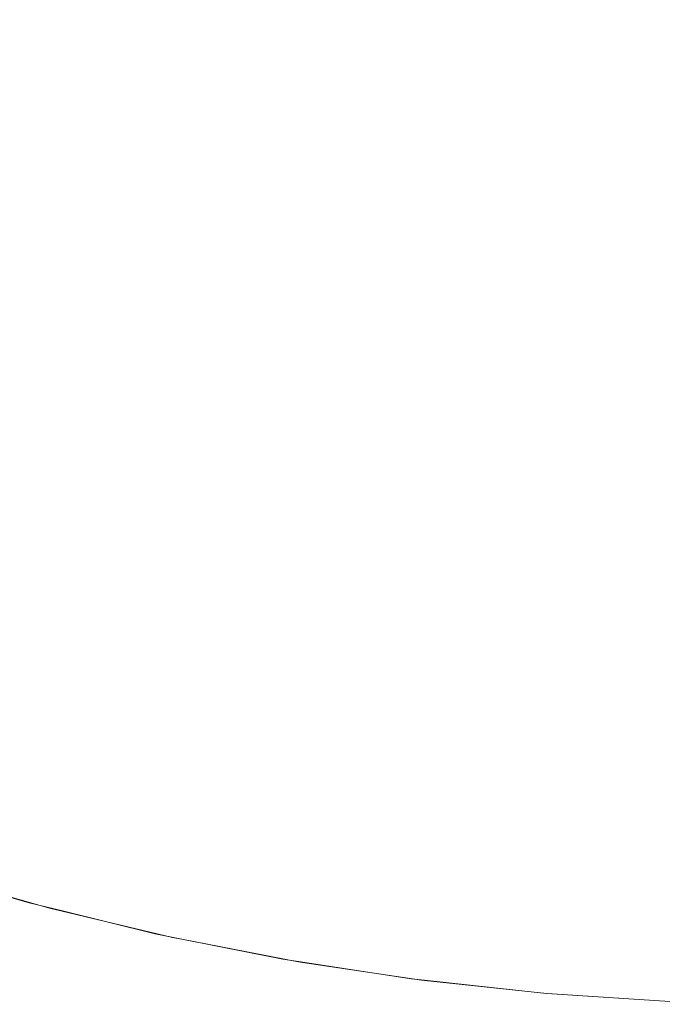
# Model space of a CAD drawing. Header units: centimetres. Extents: x -25.9 to 27.4, y -28.2 to -26.4.
# Tile 69 of 199: x -7.881 to -7.8375, y -27.86 to -27.7939. Entities that reach past the tile are written whole.
import ezdxf

# ---------------------------------------------------------------- set-up
doc = ezdxf.new("R2010")
doc.units = ezdxf.units.CM
doc.header["$LTSCALE"] = 2.54
doc.layers.add('Lucido design-1', color=7, linetype='Continuous')

# ---------------------------------------------------------------- blocks, each defined once
blk = doc.blocks.new('Gruppo-4-1')
at = {"color": 7, "linetype": 'Continuous', "lineweight": 9}
blk.add_3dface([(-25.828561, -26.46, 540.520033), (-25.828561, -28.06, 540.520033), (27.271439, -28.06, 540.520033), (27.271439, -26.46, 540.520033)], dxfattribs=at)
for points, invisible_edges in [([(-7.87081, -27.793996, 540.111466), (-7.876615, -27.792026, 540.111466), (-7.875296, -27.788401, 540.113079), (-7.86965, -27.790317, 540.113079)], 15), ([(-7.877909, -27.795581, 540.109694), (-7.883776, -27.793299, 540.109694), (-7.882328, -27.789804, 540.111466), (-7.876615, -27.792026, 540.111466)], 15), ([(-7.852289, -27.794566, 540.113079), (-7.858136, -27.793403, 540.113079), (-7.857287, -27.789571, 540.11453), (-7.851607, -27.7907, 540.11453)], 15), ([(-7.864925, -27.795712, 540.111466), (-7.87081, -27.793996, 540.111466), (-7.86965, -27.790317, 540.113079), (-7.863927, -27.791986, 540.113079)], 15), ([(-7.846397, -27.795473, 540.113079), (-7.852289, -27.794566, 540.113079), (-7.851607, -27.7907, 540.11453), (-7.845884, -27.791581, 540.11453)], 15), ([(-7.858971, -27.797169, 540.111466), (-7.864925, -27.795712, 540.111466), (-7.863927, -27.791986, 540.113079), (-7.858136, -27.793403, 540.113079)], 15), ([(-7.840471, -27.796122, 540.113079), (-7.846397, -27.795473, 540.113079), (-7.845884, -27.791581, 540.11453), (-7.840128, -27.792212, 540.11453)], 15), ([(-7.871948, -27.797604, 540.109694), (-7.877909, -27.795581, 540.109694), (-7.876615, -27.792026, 540.111466), (-7.87081, -27.793996, 540.111466)], 15), ([(-7.834522, -27.796512, 540.113079), (-7.840471, -27.796122, 540.113079), (-7.840128, -27.792212, 540.11453), (-7.83435, -27.79259, 540.11453)], 15), ([(-7.879175, -27.79906, 540.107769), (-7.885193, -27.79672, 540.107769), (-7.883776, -27.793299, 540.109694), (-7.877909, -27.795581, 540.109694)], 15), ([(-7.852959, -27.798364, 540.111466), (-7.858971, -27.797169, 540.111466), (-7.858136, -27.793403, 540.113079), (-7.852289, -27.794566, 540.113079)], 15), ([(-7.865904, -27.799366, 540.109694), (-7.871948, -27.797604, 540.109694), (-7.87081, -27.793996, 540.111466), (-7.864925, -27.795712, 540.111466)], 15), ([(-7.8469, -27.799297, 540.111466), (-7.852959, -27.798364, 540.111466), (-7.852289, -27.794566, 540.113079), (-7.846397, -27.795473, 540.113079)], 15), ([(-7.873061, -27.801135, 540.107769), (-7.879175, -27.79906, 540.107769), (-7.877909, -27.795581, 540.109694), (-7.871948, -27.797604, 540.109694)], 15), ([(-7.85979, -27.800862, 540.109694), (-7.865904, -27.799366, 540.109694), (-7.864925, -27.795712, 540.111466), (-7.858971, -27.797169, 540.111466)], 15), ([(-7.840807, -27.799964, 540.111466), (-7.8469, -27.799297, 540.111466), (-7.846397, -27.795473, 540.113079), (-7.840471, -27.796122, 540.113079)], 15), ([(-7.83469, -27.800365, 540.111466), (-7.840807, -27.799964, 540.111466), (-7.840471, -27.796122, 540.113079), (-7.834522, -27.796512, 540.113079)], 15), ([(-7.880412, -27.802458, 540.105692), (-7.886576, -27.80006, 540.105692), (-7.885193, -27.79672, 540.107769), (-7.879175, -27.79906, 540.107769)], 15), ([(-7.853616, -27.80209, 540.109694), (-7.85979, -27.800862, 540.109694), (-7.858971, -27.797169, 540.111466), (-7.852959, -27.798364, 540.111466)], 15), ([(-7.866863, -27.802942, 540.107769), (-7.873061, -27.801135, 540.107769), (-7.871948, -27.797604, 540.109694), (-7.865904, -27.799366, 540.109694)], 15), ([(-7.847394, -27.803048, 540.109694), (-7.853616, -27.80209, 540.109694), (-7.852959, -27.798364, 540.111466), (-7.8469, -27.799297, 540.111466)], 15), ([(-7.874149, -27.804584, 540.105692), (-7.880412, -27.802458, 540.105692), (-7.879175, -27.79906, 540.107769), (-7.873061, -27.801135, 540.107769)], 15), ([(-7.860591, -27.804477, 540.107769), (-7.866863, -27.802942, 540.107769), (-7.865904, -27.799366, 540.109694), (-7.85979, -27.800862, 540.109694)], 15), ([(-7.841136, -27.803733, 540.109694), (-7.847394, -27.803048, 540.109694), (-7.8469, -27.799297, 540.111466), (-7.840807, -27.799964, 540.111466)], 15), ([(-7.881617, -27.805768, 540.103469), (-7.887925, -27.803315, 540.103469), (-7.886576, -27.80006, 540.105692), (-7.880412, -27.802458, 540.105692)], 15), ([(-7.834855, -27.804145, 540.109694), (-7.841136, -27.803733, 540.109694), (-7.840807, -27.799964, 540.111466), (-7.83469, -27.800365, 540.111466)], 15), ([(-7.867798, -27.806435, 540.105692), (-7.874149, -27.804584, 540.105692), (-7.873061, -27.801135, 540.107769), (-7.866863, -27.802942, 540.107769)], 15), ([(-7.854259, -27.805736, 540.107769), (-7.860591, -27.804477, 540.107769), (-7.85979, -27.800862, 540.109694), (-7.853616, -27.80209, 540.109694)], 15), ([(-7.875208, -27.807944, 540.103469), (-7.881617, -27.805768, 540.103469), (-7.880412, -27.802458, 540.105692), (-7.874149, -27.804584, 540.105692)], 15), ([(-7.847877, -27.806719, 540.107769), (-7.854259, -27.805736, 540.107769), (-7.853616, -27.80209, 540.109694), (-7.847394, -27.803048, 540.109694)], 15), ([(-7.861374, -27.808007, 540.105692), (-7.867798, -27.806435, 540.105692), (-7.866863, -27.802942, 540.107769), (-7.860591, -27.804477, 540.107769)], 15), ([(-7.841459, -27.807421, 540.107769), (-7.847877, -27.806719, 540.107769), (-7.847394, -27.803048, 540.109694), (-7.841136, -27.803733, 540.109694)], 15), ([(-7.835016, -27.807844, 540.107769), (-7.841459, -27.807421, 540.107769), (-7.841136, -27.803733, 540.109694), (-7.834855, -27.804145, 540.109694)], 15), ([(-7.854887, -27.809297, 540.105692), (-7.861374, -27.808007, 540.105692), (-7.860591, -27.804477, 540.107769), (-7.854259, -27.805736, 540.107769)], 15), ([(-7.86871, -27.809838, 540.103469), (-7.875208, -27.807944, 540.103469), (-7.874149, -27.804584, 540.105692), (-7.867798, -27.806435, 540.105692)], 15), ([(-7.876238, -27.811209, 540.101102), (-7.882788, -27.808986, 540.101102), (-7.881617, -27.805768, 540.103469), (-7.875208, -27.807944, 540.103469)], 15), ([(-7.848349, -27.810303, 540.105692), (-7.854887, -27.809297, 540.105692), (-7.854259, -27.805736, 540.107769), (-7.847877, -27.806719, 540.107769)], 15), ([(-7.862136, -27.811446, 540.103469), (-7.86871, -27.809838, 540.103469), (-7.867798, -27.806435, 540.105692), (-7.861374, -27.808007, 540.105692)], 15), ([(-7.841774, -27.811023, 540.105692), (-7.848349, -27.810303, 540.105692), (-7.847877, -27.806719, 540.107769), (-7.841459, -27.807421, 540.107769)], 15), ([(-7.835174, -27.811456, 540.105692), (-7.841774, -27.811023, 540.105692), (-7.841459, -27.807421, 540.107769), (-7.835016, -27.807844, 540.107769)], 15), ([(-7.869597, -27.813145, 540.101102), (-7.876238, -27.811209, 540.101102), (-7.875208, -27.807944, 540.103469), (-7.86871, -27.809838, 540.103469)], 15), ([(-7.855498, -27.812767, 540.103469), (-7.862136, -27.811446, 540.103469), (-7.861374, -27.808007, 540.105692), (-7.854887, -27.809297, 540.105692)], 15), ([(-7.877236, -27.814376, 540.098598), (-7.883923, -27.812106, 540.098598), (-7.882788, -27.808986, 540.101102), (-7.876238, -27.811209, 540.101102)], 15), ([(-7.862877, -27.814789, 540.101102), (-7.869597, -27.813145, 540.101102), (-7.86871, -27.809838, 540.103469), (-7.862136, -27.811446, 540.103469)], 15), ([(-7.848809, -27.813796, 540.103469), (-7.855498, -27.812767, 540.103469), (-7.854887, -27.809297, 540.105692), (-7.848349, -27.810303, 540.105692)], 15), ([(-7.842081, -27.814533, 540.103469), (-7.848809, -27.813796, 540.103469), (-7.848349, -27.810303, 540.105692), (-7.841774, -27.811023, 540.105692)], 15), ([(-7.835328, -27.814976, 540.103469), (-7.842081, -27.814533, 540.103469), (-7.841774, -27.811023, 540.105692), (-7.835174, -27.811456, 540.105692)], 15), ([(-7.870456, -27.816352, 540.098598), (-7.877236, -27.814376, 540.098598), (-7.876238, -27.811209, 540.101102), (-7.869597, -27.813145, 540.101102)], 15), ([(-7.856093, -27.816139, 540.101102), (-7.862877, -27.814789, 540.101102), (-7.862136, -27.811446, 540.103469), (-7.855498, -27.812767, 540.103469)], 15), ([(-7.878201, -27.817437, 540.09596), (-7.885021, -27.815122, 540.09596), (-7.883923, -27.812106, 540.098598), (-7.877236, -27.814376, 540.098598)], 15), ([(-7.863596, -27.818031, 540.098598), (-7.870456, -27.816352, 540.098598), (-7.869597, -27.813145, 540.101102), (-7.862877, -27.814789, 540.101102)], 15), ([(-7.849256, -27.817191, 540.101102), (-7.856093, -27.816139, 540.101102), (-7.855498, -27.812767, 540.103469), (-7.848809, -27.813796, 540.103469)], 15), ([(-7.84238, -27.817944, 540.101102), (-7.849256, -27.817191, 540.101102), (-7.848809, -27.813796, 540.103469), (-7.842081, -27.814533, 540.103469)], 15), ([(-7.871287, -27.819453, 540.09596), (-7.878201, -27.817437, 540.09596), (-7.877236, -27.814376, 540.098598), (-7.870456, -27.816352, 540.098598)], 15), ([(-7.879132, -27.820389, 540.093194), (-7.88608, -27.818031, 540.093194), (-7.885021, -27.815122, 540.09596), (-7.878201, -27.817437, 540.09596)], 15), ([(-7.856669, -27.819408, 540.098598), (-7.863596, -27.818031, 540.098598), (-7.862877, -27.814789, 540.101102), (-7.856093, -27.816139, 540.101102)], 15), ([(-7.835477, -27.818397, 540.101102), (-7.84238, -27.817944, 540.101102), (-7.842081, -27.814533, 540.103469), (-7.835328, -27.814976, 540.103469)], 15), ([(-7.864291, -27.821165, 540.09596), (-7.871287, -27.819453, 540.09596), (-7.870456, -27.816352, 540.098598), (-7.863596, -27.818031, 540.098598)], 15), ([(-7.849689, -27.820483, 540.098598), (-7.856669, -27.819408, 540.098598), (-7.856093, -27.816139, 540.101102), (-7.849256, -27.817191, 540.101102)], 15), ([(-7.872088, -27.822443, 540.093194), (-7.879132, -27.820389, 540.093194), (-7.878201, -27.817437, 540.09596), (-7.871287, -27.819453, 540.09596)], 15), ([(-7.842669, -27.821252, 540.098598), (-7.849689, -27.820483, 540.098598), (-7.849256, -27.817191, 540.101102), (-7.84238, -27.817944, 540.101102)], 15), ([(-7.879895, -27.82281, 540.090744), (-7.886948, -27.820416, 540.090744), (-7.88608, -27.818031, 540.093194), (-7.879132, -27.820389, 540.093194)], 15), ([(-7.857227, -27.82257, 540.09596), (-7.864291, -27.821165, 540.09596), (-7.863596, -27.818031, 540.098598), (-7.856669, -27.819408, 540.098598)], 15), ([(-7.835622, -27.821713, 540.098598), (-7.842669, -27.821252, 540.098598), (-7.84238, -27.817944, 540.101102), (-7.835477, -27.818397, 540.101102)], 15), ([(-7.864961, -27.824187, 540.093194), (-7.872088, -27.822443, 540.093194), (-7.871287, -27.819453, 540.09596), (-7.864291, -27.821165, 540.09596)], 15), ([(-7.850108, -27.823665, 540.09596), (-7.857227, -27.82257, 540.09596), (-7.856669, -27.819408, 540.098598), (-7.849689, -27.820483, 540.098598)], 15), ([(-7.880758, -27.825546, 540.087754), (-7.887929, -27.823112, 540.087754), (-7.886948, -27.820416, 540.090744), (-7.879895, -27.82281, 540.090744)], 15), ([(-7.872745, -27.824894, 540.090744), (-7.879895, -27.82281, 540.090744), (-7.879132, -27.820389, 540.093194), (-7.872088, -27.822443, 540.093194)], 15), ([(-7.842949, -27.82445, 540.09596), (-7.850108, -27.823665, 540.09596), (-7.849689, -27.820483, 540.098598), (-7.842669, -27.821252, 540.098598)], 15), ([(-7.857764, -27.825618, 540.093194), (-7.864961, -27.824187, 540.093194), (-7.864291, -27.821165, 540.09596), (-7.857227, -27.82257, 540.09596)], 15), ([(-7.835762, -27.824921, 540.09596), (-7.842949, -27.82445, 540.09596), (-7.842669, -27.821252, 540.098598), (-7.835622, -27.821713, 540.098598)], 15), ([(-7.873487, -27.827665, 540.087754), (-7.880758, -27.825546, 540.087754), (-7.879895, -27.82281, 540.090744), (-7.872745, -27.824894, 540.090744)], 15), ([(-7.86551, -27.826664, 540.090744), (-7.872745, -27.824894, 540.090744), (-7.872088, -27.822443, 540.093194), (-7.864961, -27.824187, 540.093194)], 15), ([(-7.850512, -27.826734, 540.093194), (-7.857764, -27.825618, 540.093194), (-7.857227, -27.82257, 540.09596), (-7.850108, -27.823665, 540.09596)], 15), ([(-7.881582, -27.82816, 540.084649), (-7.888867, -27.825687, 540.084649), (-7.887929, -27.823112, 540.087754), (-7.880758, -27.825546, 540.087754)], 15), ([(-7.843219, -27.827533, 540.093194), (-7.850512, -27.826734, 540.093194), (-7.850108, -27.823665, 540.09596), (-7.842949, -27.82445, 540.09596)], 15), ([(-7.858205, -27.828117, 540.090744), (-7.86551, -27.826664, 540.090744), (-7.864961, -27.824187, 540.093194), (-7.857764, -27.825618, 540.093194)], 15), ([(-7.866131, -27.829465, 540.087754), (-7.873487, -27.827665, 540.087754), (-7.872745, -27.824894, 540.090744), (-7.86551, -27.826664, 540.090744)], 15), ([(-7.835897, -27.828013, 540.093194), (-7.843219, -27.827533, 540.093194), (-7.842949, -27.82445, 540.09596), (-7.835762, -27.824921, 540.09596)], 15), ([(-7.874197, -27.830312, 540.084649), (-7.881582, -27.82816, 540.084649), (-7.880758, -27.825546, 540.087754), (-7.873487, -27.827665, 540.087754)], 15), ([(-7.850844, -27.82925, 540.090744), (-7.858205, -27.828117, 540.090744), (-7.857764, -27.825618, 540.093194), (-7.850512, -27.826734, 540.093194)], 15), ([(-7.858703, -27.830943, 540.087754), (-7.866131, -27.829465, 540.087754), (-7.86551, -27.826664, 540.090744), (-7.858205, -27.828117, 540.090744)], 15), ([(-7.84344, -27.830061, 540.090744), (-7.850844, -27.82925, 540.090744), (-7.850512, -27.826734, 540.093194), (-7.843219, -27.827533, 540.093194)], 15), ([(-7.866724, -27.832141, 540.084649), (-7.874197, -27.830312, 540.084649), (-7.873487, -27.827665, 540.087754), (-7.866131, -27.829465, 540.087754)], 15), ([(-7.836008, -27.830548, 540.090744), (-7.84344, -27.830061, 540.090744), (-7.843219, -27.827533, 540.093194), (-7.835897, -27.828013, 540.093194)], 15), ([(-7.874871, -27.832831, 540.081437), (-7.882366, -27.830647, 540.081437), (-7.881582, -27.82816, 540.084649), (-7.874197, -27.830312, 540.084649)], 15), ([(-7.851218, -27.832095, 540.087754), (-7.858703, -27.830943, 540.087754), (-7.858205, -27.828117, 540.090744), (-7.850844, -27.82925, 540.090744)], 15), ([(-7.859179, -27.833642, 540.084649), (-7.866724, -27.832141, 540.084649), (-7.866131, -27.829465, 540.087754), (-7.858703, -27.830943, 540.087754)], 15), ([(-7.84369, -27.832919, 540.087754), (-7.851218, -27.832095, 540.087754), (-7.850844, -27.82925, 540.090744), (-7.84344, -27.830061, 540.090744)], 15), ([(-7.867289, -27.834687, 540.081437), (-7.874871, -27.832831, 540.081437), (-7.874197, -27.830312, 540.084649), (-7.866724, -27.832141, 540.084649)], 15), ([(-7.836133, -27.833415, 540.087754), (-7.84369, -27.832919, 540.087754), (-7.84344, -27.830061, 540.090744), (-7.836008, -27.830548, 540.090744)], 15), ([(-7.875511, -27.835218, 540.078122), (-7.883109, -27.833003, 540.078122), (-7.882366, -27.830647, 540.081437), (-7.874871, -27.832831, 540.081437)], 15), ([(-7.851576, -27.834812, 540.084649), (-7.859179, -27.833642, 540.084649), (-7.858703, -27.830943, 540.087754), (-7.851218, -27.832095, 540.087754)], 15), ([(-7.859632, -27.83621, 540.081437), (-7.867289, -27.834687, 540.081437), (-7.866724, -27.832141, 540.084649), (-7.859179, -27.833642, 540.084649)], 15), ([(-7.843929, -27.83565, 540.084649), (-7.851576, -27.834812, 540.084649), (-7.851218, -27.832095, 540.087754), (-7.84369, -27.832919, 540.087754)], 15), ([(-7.867823, -27.837099, 540.078122), (-7.875511, -27.835218, 540.078122), (-7.874871, -27.832831, 540.081437), (-7.867289, -27.834687, 540.081437)], 15), ([(-7.836252, -27.836153, 540.084649), (-7.843929, -27.83565, 540.084649), (-7.84369, -27.832919, 540.087754), (-7.836133, -27.833415, 540.087754)], 15), ([(-7.876114, -27.837468, 540.074711), (-7.883809, -27.835225, 540.074711), (-7.883109, -27.833003, 540.078122), (-7.875511, -27.835218, 540.078122)], 15), ([(-7.851916, -27.837397, 540.081437), (-7.859632, -27.83621, 540.081437), (-7.859179, -27.833642, 540.084649), (-7.851576, -27.834812, 540.084649)], 15), ([(-7.860061, -27.838643, 540.078122), (-7.867823, -27.837099, 540.078122), (-7.867289, -27.834687, 540.081437), (-7.859632, -27.83621, 540.081437)], 15), ([(-7.844156, -27.838247, 540.081437), (-7.851916, -27.837397, 540.081437), (-7.851576, -27.834812, 540.084649), (-7.843929, -27.83565, 540.084649)], 15), ([(-7.876679, -27.839578, 540.07121), (-7.884466, -27.837308, 540.07121), (-7.883809, -27.835225, 540.074711), (-7.876114, -27.837468, 540.074711)], 15), ([(-7.868327, -27.839373, 540.074711), (-7.876114, -27.837468, 540.074711), (-7.875511, -27.835218, 540.078122), (-7.867823, -27.837099, 540.078122)], 15), ([(-7.852239, -27.839847, 540.078122), (-7.860061, -27.838643, 540.078122), (-7.859632, -27.83621, 540.081437), (-7.851916, -27.837397, 540.081437)], 15), ([(-7.836366, -27.838758, 540.081437), (-7.844156, -27.838247, 540.081437), (-7.843929, -27.83565, 540.084649), (-7.836252, -27.836153, 540.084649)], 15), ([(-7.877206, -27.841545, 540.067624), (-7.885079, -27.839251, 540.067624), (-7.884466, -27.837308, 540.07121), (-7.876679, -27.839578, 540.07121)], 15), ([(-7.8688, -27.841506, 540.07121), (-7.876679, -27.839578, 540.07121), (-7.876114, -27.837468, 540.074711), (-7.868327, -27.839373, 540.074711)], 15), ([(-7.860465, -27.840937, 540.074711), (-7.868327, -27.839373, 540.074711), (-7.867823, -27.837099, 540.078122), (-7.860061, -27.838643, 540.078122)], 15), ([(-7.844371, -27.840708, 540.078122), (-7.852239, -27.839847, 540.078122), (-7.851916, -27.837397, 540.081437), (-7.844156, -27.838247, 540.081437)], 15), ([(-7.836474, -27.841226, 540.078122), (-7.844371, -27.840708, 540.078122), (-7.844156, -27.838247, 540.081437), (-7.836366, -27.838758, 540.081437)], 15), ([(-7.852543, -27.842156, 540.074711), (-7.860465, -27.840937, 540.074711), (-7.860061, -27.838643, 540.078122), (-7.852239, -27.839847, 540.078122)], 15), ([(-7.877694, -27.843367, 540.063961), (-7.885646, -27.841049, 540.063961), (-7.885079, -27.839251, 540.067624), (-7.877206, -27.841545, 540.067624)], 15), ([(-7.869241, -27.843494, 540.067624), (-7.877206, -27.841545, 540.067624), (-7.876679, -27.839578, 540.07121), (-7.8688, -27.841506, 540.07121)], 15), ([(-7.860845, -27.843088, 540.07121), (-7.8688, -27.841506, 540.07121), (-7.868327, -27.839373, 540.074711), (-7.860465, -27.840937, 540.074711)], 15), ([(-7.844574, -27.843029, 540.074711), (-7.852543, -27.842156, 540.074711), (-7.852239, -27.839847, 540.078122), (-7.844371, -27.840708, 540.078122)], 15), ([(-7.836576, -27.843553, 540.074711), (-7.844574, -27.843029, 540.074711), (-7.844371, -27.840708, 540.078122), (-7.836474, -27.841226, 540.078122)], 15), ([(-7.878143, -27.845039, 540.060227), (-7.886167, -27.842701, 540.060227), (-7.885646, -27.841049, 540.063961), (-7.877694, -27.843367, 540.063961)], 15), ([(-7.869649, -27.845335, 540.063961), (-7.877694, -27.843367, 540.063961), (-7.877206, -27.841545, 540.067624), (-7.869241, -27.843494, 540.067624)], 15), ([(-7.861199, -27.845094, 540.067624), (-7.869241, -27.843494, 540.067624), (-7.8688, -27.841506, 540.07121), (-7.860845, -27.843088, 540.07121)], 15), ([(-7.852828, -27.844322, 540.07121), (-7.860845, -27.843088, 540.07121), (-7.860465, -27.840937, 540.074711), (-7.852543, -27.842156, 540.074711)], 15), ([(-7.844765, -27.845205, 540.07121), (-7.852828, -27.844322, 540.07121), (-7.852543, -27.842156, 540.074711), (-7.844574, -27.843029, 540.074711)], 15), ([(-7.87855, -27.846561, 540.056428), (-7.88664, -27.844203, 540.056428), (-7.886167, -27.842701, 540.060227), (-7.878143, -27.845039, 540.060227)], 15), ([(-7.870024, -27.847026, 540.060227), (-7.878143, -27.845039, 540.060227), (-7.877694, -27.843367, 540.063961), (-7.869649, -27.845335, 540.063961)], 15), ([(-7.861526, -27.846951, 540.063961), (-7.869649, -27.845335, 540.063961), (-7.869241, -27.843494, 540.067624), (-7.861199, -27.845094, 540.067624)], 15), ([(-7.853094, -27.846342, 540.067624), (-7.861199, -27.845094, 540.067624), (-7.860845, -27.843088, 540.07121), (-7.852828, -27.844322, 540.07121)], 15), ([(-7.836671, -27.845736, 540.07121), (-7.844765, -27.845205, 540.07121), (-7.844574, -27.843029, 540.074711), (-7.836576, -27.843553, 540.074711)], 15), ([(-7.878917, -27.847929, 540.05257), (-7.887066, -27.845554, 540.05257), (-7.88664, -27.844203, 540.056428), (-7.87855, -27.846561, 540.056428)], 15), ([(-7.844942, -27.847234, 540.067624), (-7.853094, -27.846342, 540.067624), (-7.852828, -27.844322, 540.07121), (-7.844765, -27.845205, 540.07121)], 15), ([(-7.879242, -27.849142, 540.048662), (-7.887444, -27.846752, 540.048662), (-7.887066, -27.845554, 540.05257), (-7.878917, -27.847929, 540.05257)], 15), ([(-7.870365, -27.848564, 540.056428), (-7.87855, -27.846561, 540.056428), (-7.878143, -27.845039, 540.060227), (-7.870024, -27.847026, 540.060227)], 15), ([(-7.861827, -27.848657, 540.060227), (-7.870024, -27.847026, 540.060227), (-7.869649, -27.845335, 540.063961), (-7.861526, -27.846951, 540.063961)], 15), ([(-7.85334, -27.848211, 540.063961), (-7.861526, -27.846951, 540.063961), (-7.861199, -27.845094, 540.067624), (-7.853094, -27.846342, 540.067624)], 15), ([(-7.83676, -27.847771, 540.067624), (-7.844942, -27.847234, 540.067624), (-7.844765, -27.845205, 540.07121), (-7.836671, -27.845736, 540.07121)], 15), ([(-7.879525, -27.850199, 540.044708), (-7.887773, -27.847794, 540.044708), (-7.887444, -27.846752, 540.048662), (-7.879242, -27.849142, 540.048662)], 15), ([(-7.870672, -27.849947, 540.05257), (-7.878917, -27.847929, 540.05257), (-7.87855, -27.846561, 540.056428), (-7.870365, -27.848564, 540.056428)], 15), ([(-7.845107, -27.849113, 540.063961), (-7.85334, -27.848211, 540.063961), (-7.853094, -27.846342, 540.067624), (-7.844942, -27.847234, 540.067624)], 15), ([(-7.8621, -27.850208, 540.056428), (-7.870365, -27.848564, 540.056428), (-7.870024, -27.847026, 540.060227), (-7.861827, -27.848657, 540.060227)], 15), ([(-7.853566, -27.849928, 540.060227), (-7.861827, -27.848657, 540.060227), (-7.861526, -27.846951, 540.063961), (-7.85334, -27.848211, 540.063961)], 15), ([(-7.836842, -27.849654, 540.063961), (-7.845107, -27.849113, 540.063961), (-7.844942, -27.847234, 540.067624), (-7.83676, -27.847771, 540.067624)], 15), ([(-7.879766, -27.851096, 540.040717), (-7.888052, -27.848681, 540.040717), (-7.887773, -27.847794, 540.044708), (-7.879525, -27.850199, 540.044708)], 15), ([(-7.870943, -27.851173, 540.048662), (-7.879242, -27.849142, 540.048662), (-7.878917, -27.847929, 540.05257), (-7.870672, -27.849947, 540.05257)], 15), ([(-7.845258, -27.850838, 540.060227), (-7.853566, -27.849928, 540.060227), (-7.85334, -27.848211, 540.063961), (-7.845107, -27.849113, 540.063961)], 15), ([(-7.879963, -27.851835, 540.036694), (-7.888282, -27.84941, 540.036694), (-7.888052, -27.848681, 540.040717), (-7.879766, -27.851096, 540.040717)], 15), ([(-7.862346, -27.851603, 540.05257), (-7.870672, -27.849947, 540.05257), (-7.870365, -27.848564, 540.056428), (-7.8621, -27.850208, 540.056428)], 15), ([(-7.853772, -27.85149, 540.056428), (-7.8621, -27.850208, 540.056428), (-7.861827, -27.848657, 540.060227), (-7.853566, -27.849928, 540.060227)], 15), ([(-7.880119, -27.852414, 540.032647), (-7.888462, -27.849982, 540.032647), (-7.888282, -27.84941, 540.036694), (-7.879963, -27.851835, 540.036694)], 15), ([(-7.87118, -27.85224, 540.044708), (-7.879525, -27.850199, 540.044708), (-7.879242, -27.849142, 540.048662), (-7.870943, -27.851173, 540.048662)], 15), ([(-7.836917, -27.851385, 540.060227), (-7.845258, -27.850838, 540.060227), (-7.845107, -27.849113, 540.063961), (-7.836842, -27.849654, 540.063961)], 15), ([(-7.88023, -27.852831, 540.028583), (-7.888592, -27.850394, 540.028583), (-7.888462, -27.849982, 540.032647), (-7.880119, -27.852414, 540.032647)], 15), ([(-7.862564, -27.85284, 540.048662), (-7.870943, -27.851173, 540.048662), (-7.870672, -27.849947, 540.05257), (-7.862346, -27.851603, 540.05257)], 15), ([(-7.845395, -27.852407, 540.056428), (-7.853772, -27.85149, 540.056428), (-7.853566, -27.849928, 540.060227), (-7.845258, -27.850838, 540.060227)], 15), ([(-7.880325, -27.853184, 540.020578), (-7.888702, -27.850742, 540.020578), (-7.888672, -27.850648, 540.024508), (-7.880299, -27.853088, 540.024508)], 15), ([(-7.888702, -27.850742, 540.020578), (-7.880325, -27.853184, 540.020578), (-7.880325, -27.853185, 540.020033), (-7.886039, -27.85152, 540.020033)], 11), ([(-7.880299, -27.853088, 540.024508), (-7.888672, -27.850648, 540.024508), (-7.888592, -27.850394, 540.028583), (-7.88023, -27.852831, 540.028583)], 15), ([(-7.871381, -27.853148, 540.040717), (-7.879766, -27.851096, 540.040717), (-7.879525, -27.850199, 540.044708), (-7.87118, -27.85224, 540.044708)], 15), ([(-7.853956, -27.852894, 540.05257), (-7.862346, -27.851603, 540.05257), (-7.8621, -27.850208, 540.056428), (-7.853772, -27.85149, 540.056428)], 15), ([(-7.836986, -27.852958, 540.056428), (-7.845395, -27.852407, 540.056428), (-7.845258, -27.850838, 540.060227), (-7.836917, -27.851385, 540.060227)], 15), ([(-7.879082, -27.854026, 539.810088), (-7.887271, -27.851707, 539.810088), (-7.887178, -27.851403, 539.814073), (-7.879002, -27.853719, 539.814073)], 15), ([(-7.879002, -27.853719, 539.814073), (-7.887178, -27.851403, 539.814073), (-7.887132, -27.851252, 539.818061), (-7.878962, -27.853565, 539.818061)], 15), ([(-7.886045, -27.851539, 539.820033), (-7.878957, -27.853547, 539.820033), (-7.878962, -27.853565, 539.818061), (-7.887132, -27.851252, 539.818061)], 14), ([(-7.871547, -27.853895, 540.036694), (-7.879963, -27.851835, 540.036694), (-7.879766, -27.851096, 540.040717), (-7.871381, -27.853148, 540.040717)], 15), ([(-7.862754, -27.853917, 540.044708), (-7.87118, -27.85224, 540.044708), (-7.870943, -27.851173, 540.048662), (-7.862564, -27.85284, 540.048662)], 15), ([(-7.845518, -27.853818, 540.05257), (-7.853956, -27.852894, 540.05257), (-7.853772, -27.85149, 540.056428), (-7.845395, -27.852407, 540.056428)], 15), ([(-7.879363, -27.855105, 539.802157), (-7.887598, -27.852774, 539.802157), (-7.887411, -27.852164, 539.806114), (-7.879202, -27.854489, 539.806114)], 15), ([(-7.879202, -27.854489, 539.806114), (-7.887411, -27.852164, 539.806114), (-7.887271, -27.851707, 539.810088), (-7.879082, -27.854026, 539.810088)], 15), ([(-7.886045, -27.851539, 539.820033), (-7.886039, -27.85152, 540.020033), (-7.880325, -27.853185, 540.020033)], 9), ([(-7.880325, -27.853185, 540.020033), (-7.878957, -27.853547, 539.820033), (-7.886045, -27.851539, 539.820033)], 9), ([(-7.871676, -27.854479, 540.032647), (-7.880119, -27.852414, 540.032647), (-7.879963, -27.851835, 540.036694), (-7.871547, -27.853895, 540.036694)], 15), ([(-7.85412, -27.854139, 540.048662), (-7.862564, -27.85284, 540.048662), (-7.862346, -27.851603, 540.05257), (-7.853956, -27.852894, 540.05257)], 15), ([(-7.879564, -27.855876, 539.798223), (-7.887831, -27.853535, 539.798223), (-7.887598, -27.852774, 539.802157), (-7.879363, -27.855105, 539.802157)], 15), ([(-7.871828, -27.855161, 540.024508), (-7.880299, -27.853088, 540.024508), (-7.88023, -27.852831, 540.028583), (-7.87177, -27.854902, 540.028583)], 15), ([(-7.87177, -27.854902, 540.028583), (-7.88023, -27.852831, 540.028583), (-7.880119, -27.852414, 540.032647), (-7.871676, -27.854479, 540.032647)], 15), ([(-7.862916, -27.854832, 540.040717), (-7.871381, -27.853148, 540.040717), (-7.87118, -27.85224, 540.044708), (-7.862754, -27.853917, 540.044708)], 15), ([(-7.854263, -27.855223, 540.044708), (-7.862754, -27.853917, 540.044708), (-7.862564, -27.85284, 540.048662), (-7.85412, -27.854139, 540.048662)], 15), ([(-7.837048, -27.854374, 540.05257), (-7.845518, -27.853818, 540.05257), (-7.845395, -27.852407, 540.056428), (-7.836986, -27.852958, 540.056428)], 15), ([(-7.871849, -27.855258, 540.020578), (-7.880325, -27.853184, 540.020578), (-7.880299, -27.853088, 540.024508), (-7.871828, -27.855161, 540.024508)], 15), ([(-7.880325, -27.853184, 540.020578), (-7.871849, -27.855258, 540.020578), (-7.871849, -27.855259, 540.020033), (-7.878096, -27.853731, 540.020033)], 11), ([(-7.878096, -27.853731, 540.020033), (-7.880325, -27.853185, 540.020033), (-7.880325, -27.853184, 540.020578)], 10), ([(-7.880325, -27.853185, 540.020033), (-7.878096, -27.853731, 540.020033), (-7.878101, -27.85375, 539.820033), (-7.878957, -27.853547, 539.820033)], 10), ([(-7.863048, -27.855585, 540.036694), (-7.871547, -27.853895, 540.036694), (-7.871381, -27.853148, 540.040717), (-7.862916, -27.854832, 540.040717)], 15), ([(-7.845628, -27.855069, 540.048662), (-7.85412, -27.854139, 540.048662), (-7.853956, -27.852894, 540.05257), (-7.845518, -27.853818, 540.05257)], 15), ([(-7.879804, -27.856801, 539.79432), (-7.888111, -27.854448, 539.79432), (-7.887831, -27.853535, 539.798223), (-7.879564, -27.855876, 539.798223)], 15), ([(-7.870902, -27.856463, 539.806114), (-7.879202, -27.854489, 539.806114), (-7.879082, -27.854026, 539.810088), (-7.870802, -27.855996, 539.810088)], 15), ([(-7.870802, -27.855996, 539.810088), (-7.879082, -27.854026, 539.810088), (-7.879002, -27.853719, 539.814073), (-7.870735, -27.855685, 539.814073)], 15), ([(-7.870735, -27.855685, 539.814073), (-7.879002, -27.853719, 539.814073), (-7.878962, -27.853565, 539.818061), (-7.870701, -27.85553, 539.818061)], 15), ([(-7.878962, -27.853565, 539.818061), (-7.878957, -27.853547, 539.820033), (-7.878101, -27.85375, 539.820033)], 9), ([(-7.878101, -27.85375, 539.820033), (-7.870697, -27.855511, 539.820033), (-7.870701, -27.85553, 539.818061), (-7.878962, -27.853565, 539.818061)], 14), ([(-7.878101, -27.85375, 539.820033), (-7.878096, -27.853731, 540.020033), (-7.871849, -27.855259, 540.020033)], 9), ([(-7.871849, -27.855259, 540.020033), (-7.870697, -27.855511, 539.820033), (-7.878101, -27.85375, 539.820033)], 9), ([(-7.863152, -27.856175, 540.032647), (-7.871676, -27.854479, 540.032647), (-7.871547, -27.853895, 540.036694), (-7.863048, -27.855585, 540.036694)], 15), ([(-7.854384, -27.856145, 540.040717), (-7.862916, -27.854832, 540.040717), (-7.862754, -27.853917, 540.044708), (-7.854263, -27.855223, 540.044708)], 15), ([(-7.845723, -27.856159, 540.044708), (-7.854263, -27.855223, 540.044708), (-7.85412, -27.854139, 540.048662), (-7.845628, -27.855069, 540.048662)], 15), ([(-7.837103, -27.855628, 540.048662), (-7.845628, -27.855069, 540.048662), (-7.845518, -27.853818, 540.05257), (-7.837048, -27.854374, 540.05257)], 15), ([(-7.880085, -27.857877, 539.790453), (-7.888436, -27.855512, 539.790453), (-7.888111, -27.854448, 539.79432), (-7.879804, -27.856801, 539.79432)], 15), ([(-7.871037, -27.857086, 539.802157), (-7.879363, -27.855105, 539.802157), (-7.879202, -27.854489, 539.806114), (-7.870902, -27.856463, 539.806114)], 15), ([(-7.863227, -27.856601, 540.028583), (-7.87177, -27.854902, 540.028583), (-7.871676, -27.854479, 540.032647), (-7.863152, -27.856175, 540.032647)], 15), ([(-7.871204, -27.857864, 539.798223), (-7.879564, -27.855876, 539.798223), (-7.879363, -27.855105, 539.802157), (-7.871037, -27.857086, 539.802157)], 15), ([(-7.863291, -27.85696, 540.020578), (-7.871849, -27.855258, 540.020578), (-7.871828, -27.855161, 540.024508), (-7.863274, -27.856863, 540.024508)], 15), ([(-7.871849, -27.855258, 540.020578), (-7.863291, -27.85696, 540.020578), (-7.863291, -27.856962, 540.020033), (-7.870062, -27.855615, 540.020033)], 11), ([(-7.870062, -27.855615, 540.020033), (-7.871849, -27.855259, 540.020033), (-7.871849, -27.855258, 540.020578)], 10), ([(-7.871849, -27.855259, 540.020033), (-7.870062, -27.855615, 540.020033), (-7.870066, -27.855633, 539.820033), (-7.870697, -27.855511, 539.820033)], 10), ([(-7.863274, -27.856863, 540.024508), (-7.871828, -27.855161, 540.024508), (-7.87177, -27.854902, 540.028583), (-7.863227, -27.856601, 540.028583)], 15), ([(-7.854484, -27.856903, 540.036694), (-7.863048, -27.855585, 540.036694), (-7.862916, -27.854832, 540.040717), (-7.854384, -27.856145, 540.040717)], 15), ([(-7.845804, -27.857085, 540.040717), (-7.854384, -27.856145, 540.040717), (-7.854263, -27.855223, 540.044708), (-7.845723, -27.856159, 540.044708)], 15), ([(-7.83715, -27.856721, 540.044708), (-7.845723, -27.856159, 540.044708), (-7.845628, -27.855069, 540.048662), (-7.837103, -27.855628, 540.048662)], 15), ([(-7.880404, -27.859105, 539.78663), (-7.888808, -27.856725, 539.78663), (-7.888436, -27.855512, 539.790453), (-7.880085, -27.857877, 539.790453)], 15), ([(-7.871406, -27.858798, 539.79432), (-7.879804, -27.856801, 539.79432), (-7.879564, -27.855876, 539.798223), (-7.871204, -27.857864, 539.798223)], 15), ([(-7.862526, -27.858083, 539.806114), (-7.870902, -27.856463, 539.806114), (-7.870802, -27.855996, 539.810088), (-7.862445, -27.857612, 539.810088)], 15), ([(-7.862445, -27.857612, 539.810088), (-7.870802, -27.855996, 539.810088), (-7.870735, -27.855685, 539.814073), (-7.862392, -27.857298, 539.814073)], 15), ([(-7.862392, -27.857298, 539.814073), (-7.870735, -27.855685, 539.814073), (-7.870701, -27.85553, 539.818061), (-7.862365, -27.857142, 539.818061)], 15), ([(-7.870701, -27.85553, 539.818061), (-7.870697, -27.855511, 539.820033), (-7.870066, -27.855633, 539.820033)], 9), ([(-7.870066, -27.855633, 539.820033), (-7.862362, -27.857123, 539.820033), (-7.862365, -27.857142, 539.818061), (-7.870701, -27.85553, 539.818061)], 14), ([(-7.870066, -27.855633, 539.820033), (-7.870062, -27.855615, 540.020033), (-7.863291, -27.856962, 540.020033)], 9), ([(-7.863291, -27.856962, 540.020033), (-7.862362, -27.857123, 539.820033), (-7.870066, -27.855633, 539.820033)], 9), ([(-7.854562, -27.857497, 540.032647), (-7.863152, -27.856175, 540.032647), (-7.863048, -27.855585, 540.036694), (-7.854484, -27.856903, 540.036694)], 15), ([(-7.845871, -27.857847, 540.036694), (-7.854484, -27.856903, 540.036694), (-7.854384, -27.856145, 540.040717), (-7.845804, -27.857085, 540.040717)], 15), ([(-7.880763, -27.860483, 539.782857), (-7.889225, -27.858087, 539.782857), (-7.888808, -27.856725, 539.78663), (-7.880404, -27.859105, 539.78663)], 15), ([(-7.87164, -27.859886, 539.790453), (-7.880085, -27.857877, 539.790453), (-7.879804, -27.856801, 539.79432), (-7.871406, -27.858798, 539.79432)], 15), ([(-7.862634, -27.858711, 539.802157), (-7.871037, -27.857086, 539.802157), (-7.870902, -27.856463, 539.806114), (-7.862526, -27.858083, 539.806114)], 15), ([(-7.854654, -27.85819, 540.024508), (-7.863274, -27.856863, 540.024508), (-7.863227, -27.856601, 540.028583), (-7.854619, -27.857926, 540.028583)], 15), ([(-7.854619, -27.857926, 540.028583), (-7.863227, -27.856601, 540.028583), (-7.863152, -27.856175, 540.032647), (-7.854562, -27.857497, 540.032647)], 15), ([(-7.837191, -27.857649, 540.040717), (-7.845804, -27.857085, 540.040717), (-7.845723, -27.856159, 540.044708), (-7.83715, -27.856721, 540.044708)], 15), ([(-7.862768, -27.859496, 539.798223), (-7.871204, -27.857864, 539.798223), (-7.871037, -27.857086, 539.802157), (-7.862634, -27.858711, 539.802157)], 15), ([(-7.854666, -27.858287, 540.020578), (-7.863291, -27.85696, 540.020578), (-7.863274, -27.856863, 540.024508), (-7.854654, -27.85819, 540.024508)], 15), ([(-7.863291, -27.85696, 540.020578), (-7.854666, -27.858287, 540.020578), (-7.854667, -27.858289, 540.020033), (-7.86195, -27.857168, 540.020033)], 11), ([(-7.86195, -27.857168, 540.020033), (-7.863291, -27.856962, 540.020033), (-7.863291, -27.85696, 540.020578)], 10), ([(-7.863291, -27.856962, 540.020033), (-7.86195, -27.857168, 540.020033), (-7.861952, -27.857184, 539.820033), (-7.862362, -27.857123, 539.820033)], 10), ([(-7.854028, -27.858872, 539.810088), (-7.862445, -27.857612, 539.810088), (-7.862392, -27.857298, 539.814073), (-7.853988, -27.858556, 539.814073)], 15), ([(-7.853988, -27.858556, 539.814073), (-7.862392, -27.857298, 539.814073), (-7.862365, -27.857142, 539.818061), (-7.853967, -27.858399, 539.818061)], 15), ([(-7.862365, -27.857142, 539.818061), (-7.862362, -27.857123, 539.820033), (-7.861952, -27.857184, 539.820033)], 9), ([(-7.861952, -27.857184, 539.820033), (-7.853965, -27.85838, 539.820033), (-7.853967, -27.858399, 539.818061), (-7.862365, -27.857142, 539.818061)], 14), ([(-7.861952, -27.857184, 539.820033), (-7.86195, -27.857168, 540.020033), (-7.854667, -27.858289, 540.020033)], 9), ([(-7.854667, -27.858289, 540.020033), (-7.853965, -27.85838, 539.820033), (-7.861952, -27.857184, 539.820033)], 9), ([(-7.845923, -27.858443, 540.032647), (-7.854562, -27.857497, 540.032647), (-7.854484, -27.856903, 540.036694), (-7.845871, -27.857847, 540.036694)], 15), ([(-7.837224, -27.858413, 540.036694), (-7.845871, -27.857847, 540.036694), (-7.845804, -27.857085, 540.040717), (-7.837191, -27.857649, 540.040717)], 15), ([(-7.88116, -27.862008, 539.77914), (-7.889686, -27.859594, 539.77914), (-7.889225, -27.858087, 539.782857), (-7.880763, -27.860483, 539.782857)], 15), ([(-7.871907, -27.861126, 539.78663), (-7.880404, -27.859105, 539.78663), (-7.880085, -27.857877, 539.790453), (-7.87164, -27.859886, 539.790453)], 15), ([(-7.86293, -27.860437, 539.79432), (-7.871406, -27.858798, 539.79432), (-7.871204, -27.857864, 539.798223), (-7.862768, -27.859496, 539.798223)], 15), ([(-7.85417, -27.859978, 539.802157), (-7.862634, -27.858711, 539.802157), (-7.862526, -27.858083, 539.806114), (-7.854089, -27.859346, 539.806114)], 15), ([(-7.854089, -27.859346, 539.806114), (-7.862526, -27.858083, 539.806114), (-7.862445, -27.857612, 539.810088), (-7.854028, -27.858872, 539.810088)], 15), ([(-7.845984, -27.859139, 540.024508), (-7.854654, -27.85819, 540.024508), (-7.854619, -27.857926, 540.028583), (-7.845961, -27.858874, 540.028583)], 15), ([(-7.845961, -27.858874, 540.028583), (-7.854619, -27.857926, 540.028583), (-7.854562, -27.857497, 540.032647), (-7.845923, -27.858443, 540.032647)], 15), ([(-7.83725, -27.859012, 540.032647), (-7.845923, -27.858443, 540.032647), (-7.845871, -27.857847, 540.036694), (-7.837224, -27.858413, 540.036694)], 15), ([(-7.854271, -27.860768, 539.798223), (-7.862768, -27.859496, 539.798223), (-7.862634, -27.858711, 539.802157), (-7.85417, -27.859978, 539.802157)], 15), ([(-7.853773, -27.858387, 540.020033), (-7.854667, -27.858289, 540.020033), (-7.854666, -27.858287, 540.020578)], 10), ([(-7.854667, -27.858289, 540.020033), (-7.853773, -27.858387, 540.020033), (-7.853774, -27.8584, 539.820033), (-7.853965, -27.85838, 539.820033)], 10), ([(-7.845992, -27.859237, 540.020578), (-7.854666, -27.858287, 540.020578), (-7.854654, -27.85819, 540.024508), (-7.845984, -27.859139, 540.024508)], 15), ([(-7.854666, -27.858287, 540.020578), (-7.845992, -27.859237, 540.020578), (-7.845993, -27.859239, 540.020033), (-7.853773, -27.858387, 540.020033)], 11), ([(-7.845565, -27.859773, 539.810088), (-7.854028, -27.858872, 539.810088), (-7.853988, -27.858556, 539.814073), (-7.845538, -27.859457, 539.814073)], 15), ([(-7.845538, -27.859457, 539.814073), (-7.853988, -27.858556, 539.814073), (-7.853967, -27.858399, 539.818061), (-7.845524, -27.859299, 539.818061)], 15), ([(-7.853967, -27.858399, 539.818061), (-7.853965, -27.85838, 539.820033), (-7.853774, -27.8584, 539.820033)], 9), ([(-7.845524, -27.859299, 539.818061), (-7.853967, -27.858399, 539.818061), (-7.853774, -27.8584, 539.820033), (-7.845546, -27.859277, 539.820033)], 11), ([(-7.853774, -27.8584, 539.820033), (-7.853773, -27.858387, 540.020033), (-7.845993, -27.859239, 540.020033)], 9), ([(-7.845993, -27.859239, 540.020033), (-7.845546, -27.859277, 539.820033), (-7.853774, -27.8584, 539.820033)], 9), ([(-7.837269, -27.859444, 540.028583), (-7.845961, -27.858874, 540.028583), (-7.845923, -27.858443, 540.032647), (-7.83725, -27.859012, 540.032647)], 15), ([(-7.872207, -27.862518, 539.782857), (-7.880763, -27.860483, 539.782857), (-7.880404, -27.859105, 539.78663), (-7.871907, -27.861126, 539.78663)], 15), ([(-7.863118, -27.861534, 539.790453), (-7.87164, -27.859886, 539.790453), (-7.871406, -27.858798, 539.79432), (-7.86293, -27.860437, 539.79432)], 15), ([(-7.845659, -27.860885, 539.802157), (-7.85417, -27.859978, 539.802157), (-7.854089, -27.859346, 539.806114), (-7.845605, -27.860249, 539.806114)], 15), ([(-7.845605, -27.860249, 539.806114), (-7.854089, -27.859346, 539.806114), (-7.854028, -27.858872, 539.810088), (-7.845565, -27.859773, 539.810088)], 15), ([(-7.845546, -27.859268, 540.020033), (-7.845993, -27.859239, 540.020033), (-7.845992, -27.859237, 540.020578)], 10), ([(-7.845993, -27.859239, 540.020033), (-7.845546, -27.859268, 540.020033), (-7.845546, -27.859277, 539.820033)], 10), ([(-7.837285, -27.859808, 540.020578), (-7.845992, -27.859237, 540.020578), (-7.845984, -27.859139, 540.024508), (-7.837281, -27.85971, 540.024508)], 15), ([(-7.845992, -27.859237, 540.020578), (-7.837285, -27.859808, 540.020578), (-7.837285, -27.85981, 540.020033), (-7.845546, -27.859268, 540.020033)], 11), ([(-7.837281, -27.85971, 540.024508), (-7.845984, -27.859139, 540.024508), (-7.845961, -27.858874, 540.028583), (-7.837269, -27.859444, 540.028583)], 15), ([(-7.845546, -27.859268, 540.020033), (-7.837281, -27.85981, 540.020033), (-7.837281, -27.859805, 539.820033), (-7.845523, -27.859279, 539.820033)], 10), ([(-7.845523, -27.859279, 539.820033), (-7.845546, -27.859277, 539.820033), (-7.845546, -27.859268, 540.020033)], 10), ([(-7.845546, -27.859277, 539.820033), (-7.845523, -27.859279, 539.820033), (-7.845524, -27.859299, 539.818061)], 10), ([(-7.837057, -27.859997, 539.814073), (-7.845538, -27.859457, 539.814073), (-7.845524, -27.859299, 539.818061), (-7.83705, -27.859839, 539.818061)], 15), ([(-7.83705, -27.859839, 539.818061), (-7.845524, -27.859299, 539.818061), (-7.845523, -27.859279, 539.820033), (-7.837281, -27.859805, 539.820033)], 11), ([(-7.863332, -27.862784, 539.78663), (-7.871907, -27.861126, 539.78663), (-7.87164, -27.859886, 539.790453), (-7.863118, -27.861534, 539.790453)], 15), ([(-7.854392, -27.861715, 539.79432), (-7.86293, -27.860437, 539.79432), (-7.862768, -27.859496, 539.798223), (-7.854271, -27.860768, 539.798223)], 15), ([(-7.845727, -27.861678, 539.798223), (-7.854271, -27.860768, 539.798223), (-7.85417, -27.859978, 539.802157), (-7.845659, -27.860885, 539.802157)], 15), ([(-7.837091, -27.860792, 539.806114), (-7.845605, -27.860249, 539.806114), (-7.845565, -27.859773, 539.810088), (-7.837071, -27.860315, 539.810088)], 15), ([(-7.837071, -27.860315, 539.810088), (-7.845565, -27.859773, 539.810088), (-7.845538, -27.859457, 539.814073), (-7.837057, -27.859997, 539.814073)], 15)]:
    blk.add_3dface(points, dxfattribs=dict(at, invisible_edges=invisible_edges))

msp = doc.modelspace()

# ---------------------------------------------------------------- block references
at = {"layer": 'Lucido design-1', "color": 7}
msp.add_blockref('Gruppo-4-1', (0, 0), dxfattribs=at)

doc.saveas('drawing.dxf')
